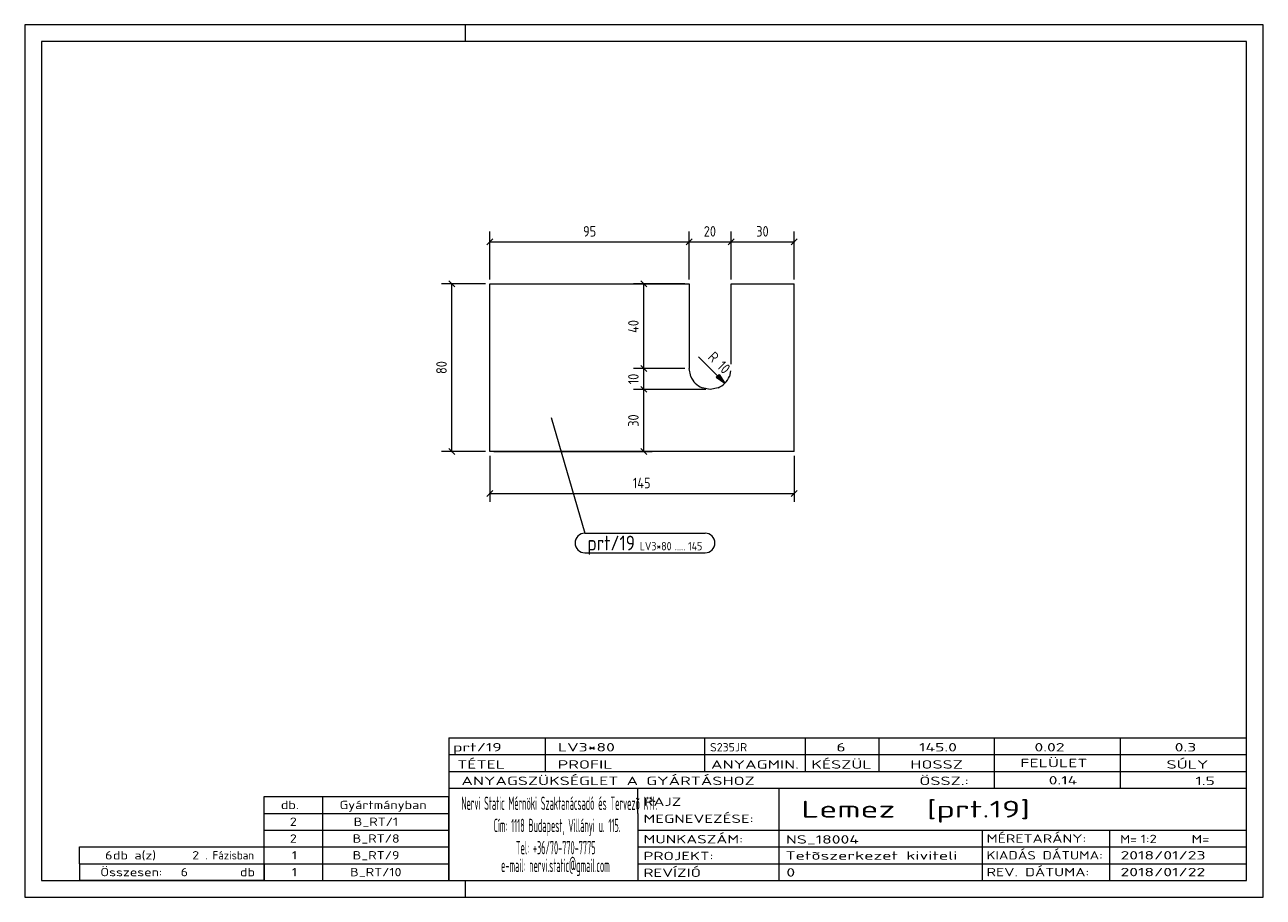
# Model space of a CAD drawing. Header units: millimetres. Extents: x 1 to 296, y 1 to 209.
import ezdxf

# ---------------------------------------------------------------- set-up
doc = ezdxf.new("R2010")
doc.units = ezdxf.units.MM
doc.header["$LTSCALE"] = 0.6
doc.linetypes.add('XKITLINE00', pattern=[0])
for name, color, linetype, lineweight in [('DrawingSheet', 5, 'Continuous', 0), ('OtherObjectType', 1, 'Continuous', 0), ('Part', 2, 'Continuous', 0), ('PartMark', 3, 'Continuous', 0), ('Z-DIMENSIONS', 1, 'Continuous', 0)]:
    doc.layers.add(name, color=color, linetype=linetype, lineweight=lineweight)
doc.styles.add('ISOCPEUR', font='ISOCPEUR.TTF')

msp = doc.modelspace()

# ---------------------------------------------------------------- hatches: boundary and pattern name
at = {"layer": 'Z-DIMENSIONS'}
msp.add_hatch(color=7, dxfattribs=at).paths.add_polyline_path([(166.37, 125.66), (167.78, 123.54), (165.66, 124.96)], flags=17)

# ---------------------------------------------------------------- linework, layer by layer
at = {"layer": 'DrawingSheet', "color": 2, "linetype": 'XKITLINE00', "lineweight": 0}
for p, q in [((296, 209), (1, 209)), ((1, 209), (1, 1)), ((106, 205), (106, 209)), ((296, 1), (296, 209)), ((106, 1), (106, 5)), ((1, 1), (296, 1))]:
    msp.add_line(p, q, dxfattribs=at)
at = {"layer": 'DrawingSheet', "color": 3, "linetype": 'XKITLINE00', "lineweight": 0}
for p, q in [((292, 205), (5, 205)), ((5, 205), (5, 5)), ((292, 5), (292, 205)), ((5, 5), (292, 5))]:
    msp.add_line(p, q, dxfattribs=at)
at = {"layer": 'OtherObjectType', "color": 7, "linetype": 'XKITLINE00', "lineweight": 0}
for p, q in [((102, 39), (292, 39)), ((102, 39), (102, 35)), ((102, 39), (292, 39)), ((125, 35), (125, 39)), ((163, 35), (163, 39)), ((187, 35), (187, 39)), ((204.5, 35), (204.5, 39)), ((232, 35), (232, 39)), ((262, 35), (262, 39)), ((292, 35), (292, 39)), ((102, 35), (292, 35)), ((102, 35), (102, 5)), ((102, 35), (292, 35)), ((125, 31), (125, 35)), ((163, 31), (163, 35)), ((187, 31), (187, 35)), ((204.5, 31), (204.5, 35)), ((232, 31), (232, 35)), ((262, 31), (262, 35)), ((292, 31), (292, 35)), ((102, 31), (292, 31)), ((232, 27), (232, 31)), ((262, 27), (262, 31)), ((292, 27), (292, 31)), ((102, 27), (292, 27)), ((147, 21), (147, 27)), ((180.7, 17), (180.7, 27)), ((292, 21), (292, 27)), ((58, 25), (102, 25)), ((58, 21), (58, 25)), ((72, 21), (72, 25)), ((102, 21), (102, 25)), ((58, 21), (102, 21)), ((58, 17), (58, 21)), ((72, 17), (72, 21)), ((102, 17), (102, 21)), ((147, 21), (147, 5)), ((292, 17), (292, 21)), ((58, 17), (102, 17)), ((58, 13), (58, 17)), ((72, 13), (72, 17)), ((102, 13), (102, 17)), ((147, 17), (292, 17)), ((180.7, 5), (180.7, 17)), ((229.16, 13), (229.16, 17)), ((259.5, 5), (259.5, 17)), ((292, 13), (292, 17)), ((14, 9), (14, 13)), ((14, 13), (58, 13)), ((14, 13), (58, 13)), ((58, 9), (58, 13)), ((58, 13), (102, 13)), ((58, 9), (58, 13)), ((72, 9), (72, 13)), ((102, 9), (102, 13)), ((147, 13), (292, 13)), ((229.16, 5), (229.16, 13)), ((292, 9), (292, 13)), ((14, 9), (58, 9)), ((14, 9), (14, 5)), ((14, 9), (58, 9)), ((58, 9), (58, 5)), ((58, 9), (102, 9)), ((58, 5), (58, 9)), ((72, 5), (72, 9)), ((102, 5), (102, 9)), ((147, 9), (292, 9)), ((292, 5), (292, 9)), ((58, 5), (14, 5)), ((58, 5), (102, 5)), ((102, 5), (292, 5)), ((139.5, 5), (292, 5))]:
    msp.add_line(p, q, dxfattribs=at)
at = {"layer": 'Part', "color": 2, "linetype": 'XKITLINE00', "lineweight": 0}
for p, q in [((111.75, 147.25), (159.24, 147.25)), ((111.75, 107.25), (111.75, 147.25)), ((159.24, 147.25), (159.25, 127.08)), ((169.24, 128.09), (169.24, 147.25)), ((169.24, 147.25), (184.25, 147.25)), ((184.25, 107.25), (184.25, 147.25)), ((159.63, 125.16), (159.25, 127.08)), ((169.13, 126.52), (168.86, 125.17)), ((164.24, 122.08), (162.34, 122.46)), ((166.16, 122.46), (164.24, 122.08)), ((184.25, 107.25), (111.75, 107.25))]:
    msp.add_line(p, q, dxfattribs=at)
for centre, start, end in [((164.25, 127.08), 202.5154, 247.5111), ((164.24, 127.08), 292.5082, 337.5069)]:
    msp.add_arc(centre, 5, start, end, dxfattribs=at)
at = {"layer": 'PartMark', "color": 7, "linetype": 'XKITLINE00', "lineweight": 0}
for p, q in [((126.4, 115.4), (134.42, 87.8)), ((134.42, 87.8), (163.05, 87.8)), ((134.42, 83.1), (163.05, 83.1))]:
    msp.add_line(p, q, dxfattribs=at)
for centre, start, end in [((134.42, 85.45), 90, 270), ((163.05, 85.45), 270, 90)]:
    msp.add_arc(centre, 2.35, start, end, dxfattribs=at)
at = {"layer": 'Z-DIMENSIONS', "color": 7, "linetype": 'XKITLINE00', "lineweight": 0}
for p, q in [((111.75, 148.25), (111.75, 159.75)), ((159.24, 148.25), (159.24, 159.75)), ((159.24, 148.25), (159.24, 159.75)), ((169.24, 148.25), (169.24, 159.75)), ((169.24, 148.25), (169.24, 159.75)), ((184.25, 148.25), (184.25, 159.75)), ((112.46, 157.96), (111.04, 156.54)), ((111.75, 157.25), (159.24, 157.25)), ((159.95, 157.96), (158.53, 156.54)), ((159.95, 157.96), (158.53, 156.54)), ((159.24, 157.25), (169.24, 157.25)), ((169.95, 157.96), (168.53, 156.54)), ((169.95, 157.96), (168.53, 156.54)), ((169.24, 157.25), (184.25, 157.25)), ((184.95, 157.96), (183.54, 156.54)), ((102.04, 147.96), (103.46, 146.54)), ((147.76, 147.96), (149.18, 146.54)), ((110.75, 147.25), (100.25, 147.25)), ((102.75, 107.25), (102.75, 147.25)), ((158.25, 147.25), (145.97, 147.25)), ((148.47, 127.08), (148.47, 147.25)), ((167.78, 123.54), (161.5, 129.82)), ((158.25, 127.08), (145.97, 127.08)), ((158.25, 127.08), (145.97, 127.08)), ((147.76, 127.78), (149.18, 126.37)), ((147.76, 127.78), (149.18, 126.37)), ((148.47, 122.08), (148.47, 127.08)), ((165.66, 124.96), (166.37, 125.66)), ((165.66, 124.96), (167.78, 123.54)), ((166.37, 125.66), (167.78, 123.54)), ((163.25, 122.08), (145.97, 122.08)), ((163.25, 122.08), (145.97, 122.08)), ((147.76, 122.79), (149.18, 121.37)), ((147.76, 122.79), (149.18, 121.37)), ((148.47, 107.25), (148.47, 122.08)), ((110.75, 107.25), (100.25, 107.25)), ((102.04, 107.96), (103.46, 106.54)), ((111.75, 106.25), (111.75, 95.25)), ((112.75, 107.25), (150.47, 107.25)), ((147.76, 107.96), (149.18, 106.54)), ((184.25, 106.25), (184.25, 95.25)), ((112.46, 97.96), (111.04, 96.54)), ((184.95, 97.96), (183.54, 96.54)), ((111.75, 97.25), (184.25, 97.25))]:
    msp.add_line(p, q, dxfattribs=at)
msp.add_arc((164.24, 127.08), 5, 292.5082, 337.5069, dxfattribs=at)
at = {"layer": 'Z-DIMENSIONS', "color": 3}
for p in [(111.75, 157.25), (159.24, 157.25), (159.24, 157.25), (169.24, 157.25), (169.24, 157.25), (184.25, 157.25), (102.75, 147.25), (148.47, 147.25), (148.47, 127.08), (148.47, 127.08), (148.47, 122.08), (148.47, 122.08), (102.75, 107.25), (148.47, 107.25), (111.75, 97.25), (184.25, 97.25)]:
    msp.add_point(p, dxfattribs=at)

# ---------------------------------------------------------------- texts
at = {"layer": 'OtherObjectType', "color": 7, "style": 'ISOCPEUR'}
for s, height, width, p in [('prt/19', 2, 1.525501, (103, 35.76)), ('LV3*80', 2, 1.525501, (128, 35.76)), ('S235JR', 2, 1.02, (164.22, 35.76)), ('6', 2, 1.525501, (194.32, 35.76)), ('145.0', 2, 1.525501, (214.01, 35.76)), ('0.02', 2, 1.525501, (241.51, 35.76)), ('0.3', 2, 1.525501, (274.91, 35.76)), ('TÉTEL', 2, 1.525501, (104, 31.66)), ('PROFIL', 2, 1.525501, (127.96, 31.66)), ('ANYAGMIN.', 2, 1.525501, (164.47, 31.66)), ('KÉSZÜL', 2, 1.525501, (188.37, 31.66)), ('HOSSZ', 2, 1.525501, (211.96, 31.66)), ('FELÜLET', 2, 1.525501, (238.13, 32)), ('SÚLY', 2, 1.525501, (272.96, 31.66)), ('ANYAGSZÜKSÉGLET A GYÁRTÁSHOZ', 2, 1.525501, (105, 27.75)), ('ÖSSZ.:', 2, 1.525501, (214.1, 27.75)), ('0.14', 2, 1.525501, (244.9, 27.88)), ('1.5', 2, 1.525501, (279.83, 27.75)), ('db.', 2, 1.211571, (62, 22)), ('Gyártmányban', 2, 1.211571, (76, 22)), ('Nervi Static Mérnöki\xa0Szaktanácsadó\xa0és\xa0Tervezõ Kft.', 3.1765, 0.403093, (105, 21.82)), ('RAJZ', 2, 1.445, (148.38, 22.78)), ('Lemez  [prt.19]', 4, 1.474651, (186, 20)), ('MEGNEVEZÉSE:', 2, 1.445, (148.38, 18.72)), ('2', 2, 1.211571, (64.14, 18)), ('B_RT/1', 2, 1.211571, (79.35, 18)), ('Cím:\xa01118 Budapest, Villányi u. 115.', 3.1765, 0.403093, (112.69, 16.53)), ('2', 2, 1.211571, (64.14, 14)), ('B_RT/8', 2, 1.211571, (79.1, 14)), ('MUNKASZÁM:', 2, 1.445, (148.38, 13.84)), ('NS_18004', 2, 1.525501, (182.28, 13.78)), ('MÉRETARÁNY:', 2, 1.36, (230.1, 14)), ('M=', 2, 1.211571, (261.91, 13.84)), ('1:2', 2, 1.275, (266.79, 13.9)), ('M=', 2, 1.275, (278.95, 13.87)), ('6', 2, 1.211571, (20.14, 10)), ('db a(z)', 2, 1.211571, (22, 10)), ('2', 2, 1.211571, (40.86, 10)), ('. Fázisban', 2, 0.935, (44, 10)), ('1', 2, 1.211571, (64.63, 10)), ('B_RT/9', 2, 1.211571, (79.1, 10)), ('Tel:\xa0+36/70-770-7775', 3.1765, 0.403093, (117.97, 11.24)), ('PROJEKT:', 2, 1.445, (148.38, 9.84)), ('Tetõszerkezet kiviteli ', 2, 1.525501, (182.2, 9.94)), ('KIADÁS DÁTUMA:', 2, 1.275, (230.1, 10)), ('2018/01/23', 2, 1.525501, (262, 10)), ('e-mail:\xa0nervi.static@gmail.com', 3.1765, 0.403093, (114.45, 7)), ('Összesen:            db', 2, 1.211571, (19, 6)), ('6', 2, 1.211571, (38.14, 6)), ('1', 2, 1.211571, (64.63, 6)), ('B_RT/10', 2, 1.211571, (78.49, 6)), ('REVÍZIÓ', 2, 1.445, (148.38, 5.84)), ('0', 2, 1.525501, (182.41, 5.92)), ('REV. DÁTUMA:', 2, 1.36, (230.1, 6)), ('2018/01/22', 2, 1.525501, (262, 6))]:
    msp.add_text(s, height=height, dxfattribs=dict(at, width=width)).set_placement(p)
at = {"layer": 'PartMark', "color": 3, "style": 'ISOCPEUR', "width": 0.85}
msp.add_text('prt/19', height=3.5, dxfattribs=at).set_placement((135.02, 83.7))
at = {"layer": 'PartMark', "color": 4, "style": 'ISOCPEUR', "width": 0.85}
for s, p in [('LV3*80', (147.5, 83.7)), ('145', (159.01, 83.7)), ('.....', (155.83, 83.7))]:
    msp.add_text(s, height=2, dxfattribs=at).set_placement(p)
at = {"layer": 'Z-DIMENSIONS', "color": 3, "style": 'ISOCPEUR', "width": 0.85}
for s, p in [('95', (133.99, 158.5)), ('20', (162.74, 158.5)), ('30', (175.24, 158.5)), ('145', (145.85, 98.5))]:
    msp.add_text(s, height=2.5, dxfattribs=at).set_placement(p)
for s, rotation, p in [('40', 90.0002, (147.22, 135.55)), ('R 10', -44.9944, (163.55, 129.54)), ('80', 90.0002, (101.5, 125.75)), ('10', 90.0002, (147.22, 123.29)), ('30', 90.0002, (147.22, 113.16))]:
    msp.add_text(s, height=2.5, rotation=rotation, dxfattribs=at).set_placement(p)

doc.saveas('drawing.dxf')
